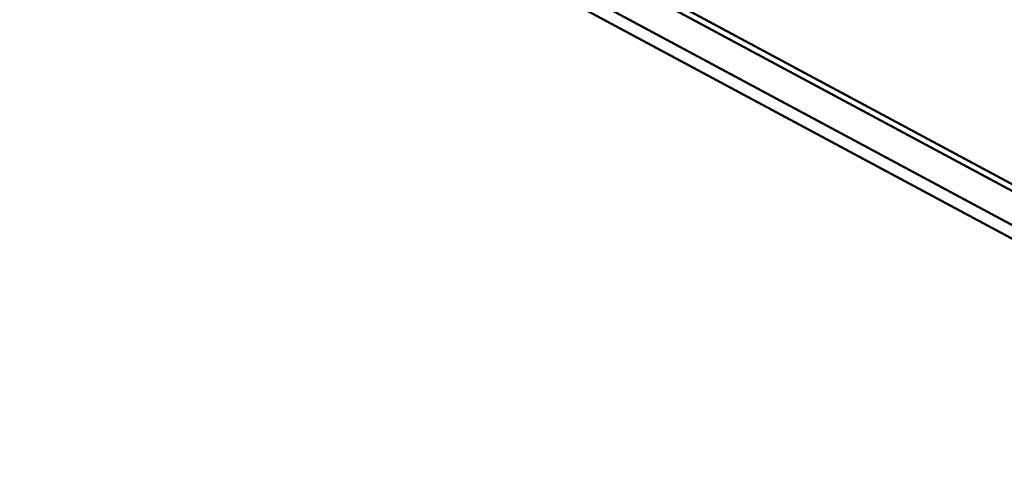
# Model space of a CAD drawing. Header units: millimetres. Extents: x 0 to 841, y 0 to 594.
# Tile 3 of 35: x 101 to 260, y 175 to 250. Entities that reach past the tile are written whole.
import ezdxf

# ---------------------------------------------------------------- set-up
doc = ezdxf.new("R2010")
doc.units = ezdxf.units.MM
doc.layers.add('VIS', color=7, linetype='CONTINUOUS', lineweight=50)

msp = doc.modelspace()

# ---------------------------------------------------------------- linework, layer by layer
at = {"layer": 'VIS'}
for points in [[(71.5, 324.23), (335.5, 182.49)], [(72.53, 324.78), (336.53, 183.04)], [(71.5, 318.69), (335.5, 176.95)], [(71.5, 318.69), (335.5, 176.95)], [(71.5, 316.48), (335.5, 174.74)]]:
    msp.add_lwpolyline(points, dxfattribs=at)

doc.saveas('drawing.dxf')
